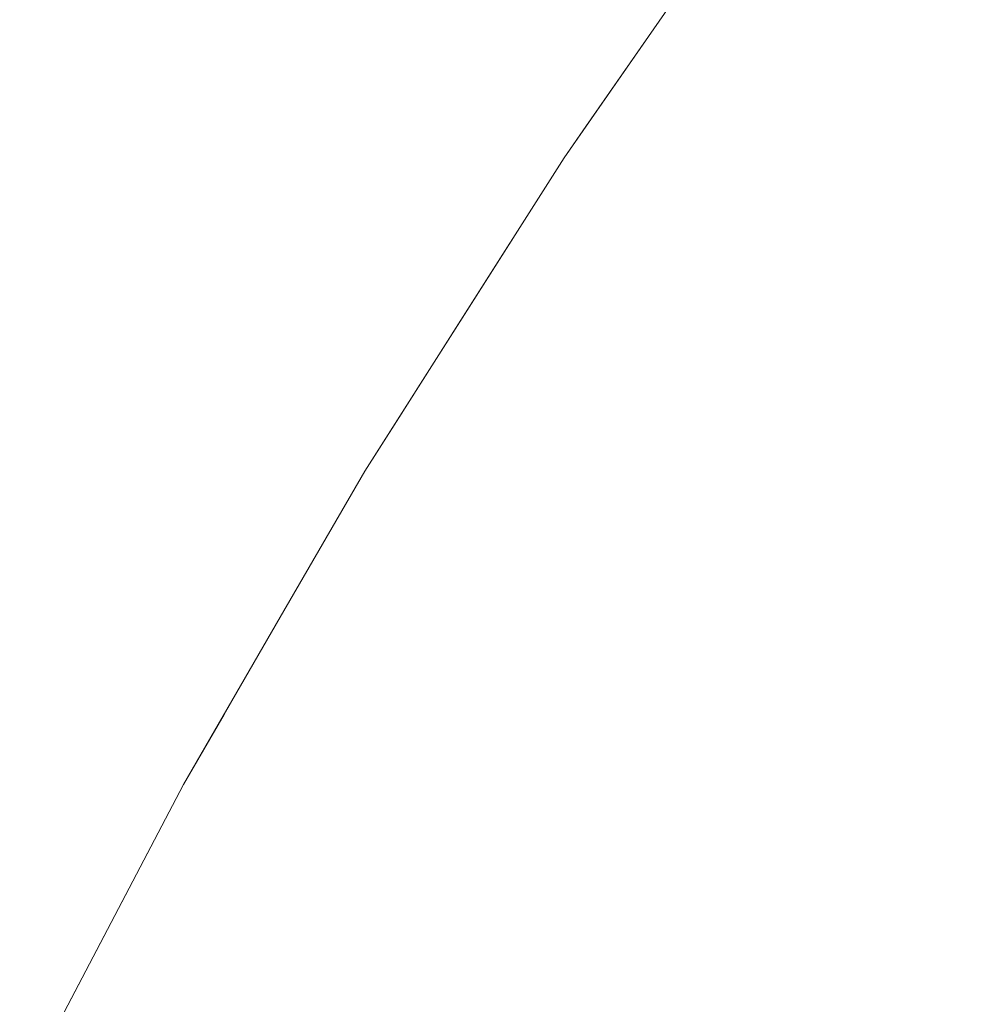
# Model space of a CAD drawing. Header units: centimetres. Extents: x -35.1 to 36.2, y 4.2 to 6.
# Tile 63 of 256: x -35.07815 to -35.06847, y 5.93602 to 5.94614. Entities that reach past the tile are written whole.
import ezdxf

# ---------------------------------------------------------------- set-up
doc = ezdxf.new("R2010")
doc.units = ezdxf.units.CM
doc.header["$LTSCALE"] = 2.54
doc.layers.add('Lucido design-1', color=7, linetype='Continuous')

# ---------------------------------------------------------------- blocks, each defined once
blk = doc.blocks.new('Gruppo-4-1')
at = {"color": 7, "linetype": 'Continuous', "lineweight": 9}
for points, invisible_edges in [([(-35.07032, 5.947937, -2276.92217), (-35.0702, 5.948076, -2276.923732), (-35.071638, 5.946049, -2276.923732)], 11), ([(-35.0702, 5.948076, -2276.923732), (-35.070157, 5.948059, -2276.925294), (-35.071595, 5.946033, -2276.925294), (-35.071638, 5.946049, -2276.923732)], 15), ([(-35.071522, 5.946005, -2276.926855), (-35.071595, 5.946033, -2276.925294), (-35.070157, 5.948059, -2276.925294), (-35.070085, 5.948029, -2276.926855)], 15), ([(-35.070085, 5.948029, -2276.926855), (-35.069985, 5.947989, -2276.928414), (-35.071421, 5.945966, -2276.928414), (-35.071522, 5.946005, -2276.926855)], 15), ([(-35.071291, 5.945915, -2276.929971), (-35.071421, 5.945966, -2276.928414), (-35.069985, 5.947989, -2276.928414), (-35.069857, 5.947936, -2276.929971)], 15), ([(-35.071638, 5.946049, -2276.923732), (-35.071637, 5.946044, -2276.92217), (-35.07032, 5.947937, -2276.92217)], 9), ([(-35.07032, 5.947937, -2276.32217), (-35.071637, 5.946044, -2276.32217), (-35.071595, 5.946033, -2276.319046), (-35.070886, 5.947045, -2276.319046)], 14), ([(-35.071637, 5.946044, -2276.32217), (-35.07032, 5.947937, -2276.32217), (-35.07032, 5.947937, -2276.92217), (-35.071637, 5.946044, -2276.92217)], 10), ([(-35.069857, 5.947936, -2276.929971), (-35.069699, 5.947872, -2276.931524), (-35.071131, 5.945854, -2276.931524), (-35.071291, 5.945915, -2276.929971)], 15), ([(-35.070944, 5.945782, -2276.933075), (-35.071131, 5.945854, -2276.931524), (-35.069699, 5.947872, -2276.931524), (-35.069514, 5.947797, -2276.933075)], 15), ([(-35.069514, 5.947797, -2276.933075), (-35.0693, 5.94771, -2276.934621), (-35.070728, 5.945698, -2276.934621), (-35.070944, 5.945782, -2276.933075)], 15), ([(-35.070483, 5.945604, -2276.936163), (-35.070728, 5.945698, -2276.934621), (-35.0693, 5.94771, -2276.934621), (-35.069059, 5.947611, -2276.936163)], 15), ([(-35.069059, 5.947611, -2276.936163), (-35.068789, 5.947501, -2276.9377), (-35.07021, 5.945499, -2276.9377), (-35.070483, 5.945604, -2276.936163)], 15), ([(-35.06991, 5.945383, -2276.939231), (-35.07021, 5.945499, -2276.9377), (-35.068789, 5.947501, -2276.9377), (-35.068492, 5.94738, -2276.939231)], 15), ([(-35.068492, 5.94738, -2276.939231), (-35.068168, 5.947248, -2276.940757), (-35.069581, 5.945256, -2276.940757), (-35.06991, 5.945383, -2276.939231)], 15), ([(-35.069225, 5.945119, -2276.942275), (-35.069581, 5.945256, -2276.940757), (-35.068168, 5.947248, -2276.940757), (-35.067816, 5.947105, -2276.942275)], 15), ([(-35.06815, 5.94596, -2276.300554), (-35.067438, 5.94695, -2276.300554), (-35.068168, 5.947248, -2276.303583), (-35.068885, 5.946252, -2276.303583)], 15), ([(-35.070886, 5.947045, -2276.319046), (-35.071595, 5.946033, -2276.319046), (-35.071421, 5.945966, -2276.315926), (-35.070713, 5.946977, -2276.315926)], 15), ([(-35.067816, 5.947105, -2276.942275), (-35.067438, 5.94695, -2276.943786), (-35.068842, 5.944971, -2276.943786), (-35.069225, 5.945119, -2276.942275)], 15), ([(-35.070713, 5.946977, -2276.315926), (-35.071421, 5.945966, -2276.315926), (-35.071131, 5.945854, -2276.312816), (-35.070426, 5.946863, -2276.312816)], 15), ([(-35.068432, 5.944813, -2276.94529), (-35.068842, 5.944971, -2276.943786), (-35.067438, 5.94695, -2276.943786), (-35.067032, 5.946785, -2276.94529)], 15), ([(-35.070426, 5.946863, -2276.312816), (-35.071131, 5.945854, -2276.312816), (-35.070728, 5.945698, -2276.309719), (-35.070024, 5.946703, -2276.309719)], 15), ([(-35.070024, 5.946703, -2276.309719), (-35.070728, 5.945698, -2276.309719), (-35.07021, 5.945499, -2276.30664), (-35.06951, 5.9465, -2276.30664)], 15), ([(-35.06951, 5.9465, -2276.30664), (-35.07021, 5.945499, -2276.30664), (-35.069581, 5.945256, -2276.303583), (-35.068885, 5.946252, -2276.303583)], 15), ([(-35.068885, 5.946252, -2276.303583), (-35.069581, 5.945256, -2276.303583), (-35.068842, 5.944971, -2276.300554), (-35.06815, 5.94596, -2276.300554)], 15), ([(-35.071638, 5.946049, -2276.923732), (-35.072995, 5.944027, -2276.923732), (-35.072559, 5.944717, -2276.92217)], 11), ([(-35.071638, 5.946049, -2276.923732), (-35.071595, 5.946033, -2276.925294), (-35.072951, 5.944011, -2276.925294), (-35.072995, 5.944027, -2276.923732)], 15), ([(-35.072878, 5.943984, -2276.926855), (-35.072951, 5.944011, -2276.925294), (-35.071595, 5.946033, -2276.925294), (-35.071522, 5.946005, -2276.926855)], 15), ([(-35.072559, 5.944717, -2276.92217), (-35.071637, 5.946044, -2276.92217), (-35.071638, 5.946049, -2276.923732)], 10), ([(-35.072335, 5.945039, -2276.32217), (-35.071637, 5.946044, -2276.32217), (-35.071637, 5.946044, -2276.92217), (-35.072559, 5.944717, -2276.92217)], 10), ([(-35.072283, 5.945021, -2276.319046), (-35.071595, 5.946033, -2276.319046), (-35.071637, 5.946044, -2276.32217), (-35.072335, 5.945039, -2276.32217)], 11), ([(-35.072108, 5.944955, -2276.315926), (-35.071421, 5.945966, -2276.315926), (-35.071595, 5.946033, -2276.319046), (-35.072283, 5.945021, -2276.319046)], 15), ([(-35.071522, 5.946005, -2276.926855), (-35.071421, 5.945966, -2276.928414), (-35.072775, 5.943947, -2276.928414), (-35.072878, 5.943984, -2276.926855)], 15), ([(-35.072644, 5.943899, -2276.929971), (-35.072775, 5.943947, -2276.928414), (-35.071421, 5.945966, -2276.928414), (-35.071291, 5.945915, -2276.929971)], 15), ([(-35.071817, 5.944846, -2276.312816), (-35.071131, 5.945854, -2276.312816), (-35.071421, 5.945966, -2276.315926), (-35.072108, 5.944955, -2276.315926)], 15), ([(-35.06815, 5.94596, -2276.300554), (-35.068842, 5.944971, -2276.300554), (-35.067995, 5.944644, -2276.297555), (-35.067308, 5.945626, -2276.297555)], 15), ([(-35.071291, 5.945915, -2276.929971), (-35.071131, 5.945854, -2276.931524), (-35.072483, 5.94384, -2276.931524), (-35.072644, 5.943899, -2276.929971)], 15), ([(-35.072293, 5.943771, -2276.933075), (-35.072483, 5.94384, -2276.931524), (-35.071131, 5.945854, -2276.931524), (-35.070944, 5.945782, -2276.933075)], 15), ([(-35.071411, 5.944694, -2276.309719), (-35.070728, 5.945698, -2276.309719), (-35.071131, 5.945854, -2276.312816), (-35.071817, 5.944846, -2276.312816)], 15), ([(-35.070944, 5.945782, -2276.933075), (-35.070728, 5.945698, -2276.934621), (-35.072074, 5.943691, -2276.934621), (-35.072293, 5.943771, -2276.933075)], 15), ([(-35.071827, 5.943601, -2276.936163), (-35.072074, 5.943691, -2276.934621), (-35.070728, 5.945698, -2276.934621), (-35.070483, 5.945604, -2276.936163)], 15), ([(-35.070891, 5.944499, -2276.30664), (-35.07021, 5.945499, -2276.30664), (-35.070728, 5.945698, -2276.309719), (-35.071411, 5.944694, -2276.309719)], 15), ([(-35.070483, 5.945604, -2276.936163), (-35.07021, 5.945499, -2276.9377), (-35.071551, 5.943501, -2276.9377), (-35.071827, 5.943601, -2276.936163)], 15), ([(-35.071247, 5.94339, -2276.939231), (-35.071551, 5.943501, -2276.9377), (-35.07021, 5.945499, -2276.9377), (-35.06991, 5.945383, -2276.939231)], 15), ([(-35.070258, 5.944262, -2276.303583), (-35.069581, 5.945256, -2276.303583), (-35.07021, 5.945499, -2276.30664), (-35.070891, 5.944499, -2276.30664)], 15), ([(-35.06991, 5.945383, -2276.939231), (-35.069581, 5.945256, -2276.940757), (-35.070915, 5.943269, -2276.940757), (-35.071247, 5.94339, -2276.939231)], 15), ([(-35.070555, 5.943137, -2276.942275), (-35.070915, 5.943269, -2276.940757), (-35.069581, 5.945256, -2276.940757), (-35.069225, 5.945119, -2276.942275)], 15), ([(-35.069514, 5.943983, -2276.300554), (-35.068842, 5.944971, -2276.300554), (-35.069581, 5.945256, -2276.303583), (-35.070258, 5.944262, -2276.303583)], 15), ([(-35.069225, 5.945119, -2276.942275), (-35.068842, 5.944971, -2276.943786), (-35.070167, 5.942996, -2276.943786), (-35.070555, 5.943137, -2276.942275)], 15), ([(-35.072335, 5.945039, -2276.32217), (-35.072559, 5.944717, -2276.32217), (-35.072951, 5.944011, -2276.319046), (-35.072283, 5.945021, -2276.319046)], 14), ([(-35.072283, 5.945021, -2276.319046), (-35.072951, 5.944011, -2276.319046), (-35.072775, 5.943947, -2276.315926), (-35.072108, 5.944955, -2276.315926)], 15), ([(-35.072559, 5.944717, -2276.92217), (-35.072559, 5.944717, -2276.32217), (-35.072335, 5.945039, -2276.32217)], 9), ([(-35.072108, 5.944955, -2276.315926), (-35.072775, 5.943947, -2276.315926), (-35.072483, 5.94384, -2276.312816), (-35.071817, 5.944846, -2276.312816)], 15), ([(-35.069752, 5.942845, -2276.94529), (-35.070167, 5.942996, -2276.943786), (-35.068842, 5.944971, -2276.943786), (-35.068432, 5.944813, -2276.94529)], 15), ([(-35.068662, 5.943664, -2276.297555), (-35.067995, 5.944644, -2276.297555), (-35.068842, 5.944971, -2276.300554), (-35.069514, 5.943983, -2276.300554)], 15), ([(-35.071817, 5.944846, -2276.312816), (-35.072483, 5.94384, -2276.312816), (-35.072074, 5.943691, -2276.309719), (-35.071411, 5.944694, -2276.309719)], 15), ([(-35.068432, 5.944813, -2276.94529), (-35.067995, 5.944644, -2276.946785), (-35.06931, 5.942684, -2276.946785), (-35.069752, 5.942845, -2276.94529)], 15), ([(-35.072559, 5.944717, -2276.92217), (-35.074604, 5.941498, -2276.92217), (-35.074604, 5.941498, -2276.32217), (-35.074279, 5.94201, -2276.32217)], 10), ([(-35.074273, 5.942011, -2276.923732), (-35.074604, 5.941498, -2276.92217), (-35.072559, 5.944717, -2276.92217), (-35.072995, 5.944027, -2276.923732)], 13), ([(-35.072559, 5.944717, -2276.92217), (-35.074279, 5.94201, -2276.32217), (-35.073642, 5.943012, -2276.32217)], 9), ([(-35.0736, 5.943002, -2276.319046), (-35.072951, 5.944011, -2276.319046), (-35.072559, 5.944717, -2276.32217), (-35.073642, 5.943012, -2276.32217)], 11), ([(-35.073642, 5.943012, -2276.32217), (-35.072559, 5.944717, -2276.32217), (-35.072559, 5.944717, -2276.92217)], 10), ([(-35.071411, 5.944694, -2276.309719), (-35.072074, 5.943691, -2276.309719), (-35.071551, 5.943501, -2276.30664), (-35.070891, 5.944499, -2276.30664)], 15), ([(-35.068842, 5.942513, -2276.948272), (-35.06931, 5.942684, -2276.946785), (-35.067995, 5.944644, -2276.946785), (-35.067531, 5.944466, -2276.948272)], 15), ([(-35.067704, 5.943304, -2276.29459), (-35.067042, 5.944277, -2276.29459), (-35.067995, 5.944644, -2276.297555), (-35.068662, 5.943664, -2276.297555)], 15), ([(-35.070891, 5.944499, -2276.30664), (-35.071551, 5.943501, -2276.30664), (-35.070915, 5.943269, -2276.303583), (-35.070258, 5.944262, -2276.303583)], 15), ([(-35.067531, 5.944466, -2276.948272), (-35.067042, 5.944277, -2276.94975), (-35.068346, 5.942333, -2276.94975), (-35.068842, 5.942513, -2276.948272)], 15), ([(-35.070258, 5.944262, -2276.303583), (-35.070915, 5.943269, -2276.303583), (-35.070167, 5.942996, -2276.300554), (-35.069514, 5.943983, -2276.300554)], 15), ([(-35.072995, 5.944027, -2276.923732), (-35.072951, 5.944011, -2276.925294), (-35.074229, 5.941995, -2276.925294), (-35.074273, 5.942011, -2276.923732)], 15), ([(-35.074155, 5.94197, -2276.926855), (-35.074229, 5.941995, -2276.925294), (-35.072951, 5.944011, -2276.925294), (-35.072878, 5.943984, -2276.926855)], 15), ([(-35.073423, 5.94294, -2276.315926), (-35.072775, 5.943947, -2276.315926), (-35.072951, 5.944011, -2276.319046), (-35.0736, 5.943002, -2276.319046)], 15), ([(-35.072878, 5.943984, -2276.926855), (-35.072775, 5.943947, -2276.928414), (-35.074051, 5.941934, -2276.928414), (-35.074155, 5.94197, -2276.926855)], 15), ([(-35.073918, 5.941888, -2276.929971), (-35.074051, 5.941934, -2276.928414), (-35.072775, 5.943947, -2276.928414), (-35.072644, 5.943899, -2276.929971)], 15), ([(-35.072644, 5.943899, -2276.929971), (-35.072483, 5.94384, -2276.931524), (-35.073755, 5.941832, -2276.931524), (-35.073918, 5.941888, -2276.929971)], 15), ([(-35.073129, 5.942835, -2276.312816), (-35.072483, 5.94384, -2276.312816), (-35.072775, 5.943947, -2276.315926), (-35.073423, 5.94294, -2276.315926)], 15), ([(-35.069514, 5.943983, -2276.300554), (-35.070167, 5.942996, -2276.300554), (-35.06931, 5.942684, -2276.297555), (-35.068662, 5.943664, -2276.297555)], 15), ([(-35.073563, 5.941766, -2276.933075), (-35.073755, 5.941832, -2276.931524), (-35.072483, 5.94384, -2276.931524), (-35.072293, 5.943771, -2276.933075)], 15), ([(-35.072718, 5.94269, -2276.309719), (-35.072074, 5.943691, -2276.309719), (-35.072483, 5.94384, -2276.312816), (-35.073129, 5.942835, -2276.312816)], 15), ([(-35.072293, 5.943771, -2276.933075), (-35.072074, 5.943691, -2276.934621), (-35.073342, 5.94169, -2276.934621), (-35.073563, 5.941766, -2276.933075)], 15), ([(-35.073092, 5.941604, -2276.936163), (-35.073342, 5.94169, -2276.934621), (-35.072074, 5.943691, -2276.934621), (-35.071827, 5.943601, -2276.936163)], 15), ([(-35.072192, 5.942504, -2276.30664), (-35.071551, 5.943501, -2276.30664), (-35.072074, 5.943691, -2276.309719), (-35.072718, 5.94269, -2276.309719)], 15), ([(-35.071827, 5.943601, -2276.936163), (-35.071551, 5.943501, -2276.9377), (-35.072814, 5.941509, -2276.9377), (-35.073092, 5.941604, -2276.936163)], 15), ([(-35.068662, 5.943664, -2276.297555), (-35.06931, 5.942684, -2276.297555), (-35.068346, 5.942333, -2276.29459), (-35.067704, 5.943304, -2276.29459)], 15), ([(-35.072506, 5.941403, -2276.939231), (-35.072814, 5.941509, -2276.9377), (-35.071551, 5.943501, -2276.9377), (-35.071247, 5.94339, -2276.939231)], 15), ([(-35.071552, 5.942277, -2276.303583), (-35.070915, 5.943269, -2276.303583), (-35.071551, 5.943501, -2276.30664), (-35.072192, 5.942504, -2276.30664)], 15), ([(-35.071247, 5.94339, -2276.939231), (-35.070915, 5.943269, -2276.940757), (-35.07217, 5.941287, -2276.940757), (-35.072506, 5.941403, -2276.939231)], 15), ([(-35.071807, 5.941162, -2276.942275), (-35.07217, 5.941287, -2276.940757), (-35.070915, 5.943269, -2276.940757), (-35.070555, 5.943137, -2276.942275)], 15), ([(-35.0708, 5.942011, -2276.300554), (-35.070167, 5.942996, -2276.300554), (-35.070915, 5.943269, -2276.303583), (-35.071552, 5.942277, -2276.303583)], 15), ([(-35.070555, 5.943137, -2276.942275), (-35.070167, 5.942996, -2276.943786), (-35.071415, 5.941027, -2276.943786), (-35.071807, 5.941162, -2276.942275)], 15), ([(-35.073642, 5.943012, -2276.32217), (-35.074279, 5.94201, -2276.32217), (-35.074229, 5.941995, -2276.319046), (-35.0736, 5.943002, -2276.319046)], 14), ([(-35.0736, 5.943002, -2276.319046), (-35.074229, 5.941995, -2276.319046), (-35.074051, 5.941934, -2276.315926), (-35.073423, 5.94294, -2276.315926)], 15), ([(-35.070995, 5.940883, -2276.94529), (-35.071415, 5.941027, -2276.943786), (-35.070167, 5.942996, -2276.943786), (-35.069752, 5.942845, -2276.94529)], 15), ([(-35.069939, 5.941706, -2276.297555), (-35.06931, 5.942684, -2276.297555), (-35.070167, 5.942996, -2276.300554), (-35.0708, 5.942011, -2276.300554)], 15), ([(-35.073423, 5.94294, -2276.315926), (-35.074051, 5.941934, -2276.315926), (-35.073755, 5.941832, -2276.312816), (-35.073129, 5.942835, -2276.312816)], 15), ([(-35.073129, 5.942835, -2276.312816), (-35.073755, 5.941832, -2276.312816), (-35.073342, 5.94169, -2276.309719), (-35.072718, 5.94269, -2276.309719)], 15), ([(-35.069752, 5.942845, -2276.94529), (-35.06931, 5.942684, -2276.946785), (-35.070549, 5.940729, -2276.946785), (-35.070995, 5.940883, -2276.94529)], 15), ([(-35.072718, 5.94269, -2276.309719), (-35.073342, 5.94169, -2276.309719), (-35.072814, 5.941509, -2276.30664), (-35.072192, 5.942504, -2276.30664)], 15), ([(-35.070075, 5.940567, -2276.948272), (-35.070549, 5.940729, -2276.946785), (-35.06931, 5.942684, -2276.946785), (-35.068842, 5.942513, -2276.948272)], 15), ([(-35.06897, 5.941363, -2276.29459), (-35.068346, 5.942333, -2276.29459), (-35.06931, 5.942684, -2276.297555), (-35.069939, 5.941706, -2276.297555)], 15), ([(-35.072192, 5.942504, -2276.30664), (-35.072814, 5.941509, -2276.30664), (-35.07217, 5.941287, -2276.303583), (-35.071552, 5.942277, -2276.303583)], 15), ([(-35.068842, 5.942513, -2276.948272), (-35.068346, 5.942333, -2276.94975), (-35.069575, 5.940394, -2276.94975), (-35.070075, 5.940567, -2276.948272)], 15), ([(-35.071552, 5.942277, -2276.303583), (-35.07217, 5.941287, -2276.303583), (-35.071415, 5.941027, -2276.300554), (-35.0708, 5.942011, -2276.300554)], 15), ([(-35.069048, 5.940213, -2276.951217), (-35.069575, 5.940394, -2276.94975), (-35.068346, 5.942333, -2276.94975), (-35.067825, 5.942143, -2276.951217)], 15), ([(-35.067896, 5.940983, -2276.291665), (-35.067279, 5.941944, -2276.291665), (-35.068346, 5.942333, -2276.29459), (-35.06897, 5.941363, -2276.29459)], 15), ([(-35.067825, 5.942143, -2276.951217), (-35.067279, 5.941944, -2276.952675), (-35.068496, 5.940023, -2276.952675), (-35.069048, 5.940213, -2276.951217)], 15), ([(-35.074604, 5.941498, -2276.92217), (-35.074273, 5.942011, -2276.923732), (-35.075474, 5.940002, -2276.923732)], 11), ([(-35.074273, 5.942011, -2276.923732), (-35.074229, 5.941995, -2276.925294), (-35.075429, 5.939988, -2276.925294), (-35.075474, 5.940002, -2276.923732)], 15), ([(-35.075354, 5.939964, -2276.926855), (-35.075429, 5.939988, -2276.925294), (-35.074229, 5.941995, -2276.925294), (-35.074155, 5.94197, -2276.926855)], 15), ([(-35.074838, 5.94099, -2276.319046), (-35.074229, 5.941995, -2276.319046), (-35.074279, 5.94201, -2276.32217), (-35.074604, 5.941498, -2276.32217)], 11), ([(-35.07466, 5.940931, -2276.315926), (-35.074051, 5.941934, -2276.315926), (-35.074229, 5.941995, -2276.319046), (-35.074838, 5.94099, -2276.319046)], 15), ([(-35.0708, 5.942011, -2276.300554), (-35.071415, 5.941027, -2276.300554), (-35.070549, 5.940729, -2276.297555), (-35.069939, 5.941706, -2276.297555)], 15), ([(-35.074155, 5.94197, -2276.926855), (-35.074051, 5.941934, -2276.928414), (-35.075249, 5.93993, -2276.928414), (-35.075354, 5.939964, -2276.926855)], 15), ([(-35.075115, 5.939886, -2276.929971), (-35.075249, 5.93993, -2276.928414), (-35.074051, 5.941934, -2276.928414), (-35.073918, 5.941888, -2276.929971)], 15), ([(-35.073918, 5.941888, -2276.929971), (-35.073755, 5.941832, -2276.931524), (-35.074951, 5.939833, -2276.931524), (-35.075115, 5.939886, -2276.929971)], 15), ([(-35.074362, 5.940831, -2276.312816), (-35.073755, 5.941832, -2276.312816), (-35.074051, 5.941934, -2276.315926), (-35.07466, 5.940931, -2276.315926)], 15), ([(-35.067918, 5.939824, -2276.954122), (-35.068496, 5.940023, -2276.952675), (-35.067279, 5.941944, -2276.952675), (-35.066707, 5.941735, -2276.954122)], 15), ([(-35.074757, 5.93977, -2276.933075), (-35.074951, 5.939833, -2276.931524), (-35.073755, 5.941832, -2276.931524), (-35.073563, 5.941766, -2276.933075)], 15), ([(-35.073947, 5.940693, -2276.309719), (-35.073342, 5.94169, -2276.309719), (-35.073755, 5.941832, -2276.312816), (-35.074362, 5.940831, -2276.312816)], 15), ([(-35.073563, 5.941766, -2276.933075), (-35.073342, 5.94169, -2276.934621), (-35.074534, 5.939698, -2276.934621), (-35.074757, 5.93977, -2276.933075)], 15), ([(-35.074281, 5.939616, -2276.936163), (-35.074534, 5.939698, -2276.934621), (-35.073342, 5.94169, -2276.934621), (-35.073092, 5.941604, -2276.936163)], 15), ([(-35.073416, 5.940515, -2276.30664), (-35.072814, 5.941509, -2276.30664), (-35.073342, 5.94169, -2276.309719), (-35.073947, 5.940693, -2276.309719)], 15), ([(-35.069939, 5.941706, -2276.297555), (-35.070549, 5.940729, -2276.297555), (-35.069575, 5.940394, -2276.29459), (-35.06897, 5.941363, -2276.29459)], 15), ([(-35.073092, 5.941604, -2276.936163), (-35.072814, 5.941509, -2276.9377), (-35.074, 5.939524, -2276.9377), (-35.074281, 5.939616, -2276.936163)], 15), ([(-35.075474, 5.940002, -2276.923732), (-35.075472, 5.939998, -2276.92217), (-35.074604, 5.941498, -2276.92217)], 9), ([(-35.074604, 5.941498, -2276.32217), (-35.075472, 5.939998, -2276.32217), (-35.075429, 5.939988, -2276.319046), (-35.074838, 5.94099, -2276.319046)], 14), ([(-35.075472, 5.939998, -2276.32217), (-35.074604, 5.941498, -2276.32217), (-35.074604, 5.941498, -2276.92217), (-35.075472, 5.939998, -2276.92217)], 10), ([(-35.073689, 5.939424, -2276.939231), (-35.074, 5.939524, -2276.9377), (-35.072814, 5.941509, -2276.9377), (-35.072506, 5.941403, -2276.939231)], 15), ([(-35.07277, 5.940299, -2276.303583), (-35.07217, 5.941287, -2276.303583), (-35.072814, 5.941509, -2276.30664), (-35.073416, 5.940515, -2276.30664)], 15), ([(-35.072506, 5.941403, -2276.939231), (-35.07217, 5.941287, -2276.940757), (-35.07335, 5.939314, -2276.940757), (-35.073689, 5.939424, -2276.939231)], 15), ([(-35.072983, 5.939195, -2276.942275), (-35.07335, 5.939314, -2276.940757), (-35.07217, 5.941287, -2276.940757), (-35.071807, 5.941162, -2276.942275)], 15), ([(-35.07201, 5.940046, -2276.300554), (-35.071415, 5.941027, -2276.300554), (-35.07217, 5.941287, -2276.303583), (-35.07277, 5.940299, -2276.303583)], 15), ([(-35.06897, 5.941363, -2276.29459), (-35.069575, 5.940394, -2276.29459), (-35.068496, 5.940023, -2276.291665), (-35.067896, 5.940983, -2276.291665)], 15), ([(-35.071807, 5.941162, -2276.942275), (-35.071415, 5.941027, -2276.943786), (-35.072587, 5.939066, -2276.943786), (-35.072983, 5.939195, -2276.942275)], 15), ([(-35.074838, 5.94099, -2276.319046), (-35.075429, 5.939988, -2276.319046), (-35.075249, 5.93993, -2276.315926), (-35.07466, 5.940931, -2276.315926)], 15), ([(-35.072164, 5.938929, -2276.94529), (-35.072587, 5.939066, -2276.943786), (-35.071415, 5.941027, -2276.943786), (-35.070995, 5.940883, -2276.94529)], 15), ([(-35.07114, 5.939755, -2276.297555), (-35.070549, 5.940729, -2276.297555), (-35.071415, 5.941027, -2276.300554), (-35.07201, 5.940046, -2276.300554)], 15), ([(-35.067896, 5.940983, -2276.291665), (-35.068496, 5.940023, -2276.291665), (-35.067314, 5.939617, -2276.288781), (-35.066721, 5.940566, -2276.288781)], 15), ([(-35.07466, 5.940931, -2276.315926), (-35.075249, 5.93993, -2276.315926), (-35.074951, 5.939833, -2276.312816), (-35.074362, 5.940831, -2276.312816)], 15), ([(-35.070995, 5.940883, -2276.94529), (-35.070549, 5.940729, -2276.946785), (-35.071713, 5.938783, -2276.946785), (-35.072164, 5.938929, -2276.94529)], 15), ([(-35.074362, 5.940831, -2276.312816), (-35.074951, 5.939833, -2276.312816), (-35.074534, 5.939698, -2276.309719), (-35.073947, 5.940693, -2276.309719)], 15), ([(-35.073947, 5.940693, -2276.309719), (-35.074534, 5.939698, -2276.309719), (-35.074, 5.939524, -2276.30664), (-35.073416, 5.940515, -2276.30664)], 15), ([(-35.071234, 5.938628, -2276.948272), (-35.071713, 5.938783, -2276.946785), (-35.070549, 5.940729, -2276.946785), (-35.070075, 5.940567, -2276.948272)], 15), ([(-35.070161, 5.939428, -2276.29459), (-35.069575, 5.940394, -2276.29459), (-35.070549, 5.940729, -2276.297555), (-35.07114, 5.939755, -2276.297555)], 15), ([(-35.070075, 5.940567, -2276.948272), (-35.069575, 5.940394, -2276.94975), (-35.070729, 5.938464, -2276.94975), (-35.071234, 5.938628, -2276.948272)], 15), ([(-35.073416, 5.940515, -2276.30664), (-35.074, 5.939524, -2276.30664), (-35.07335, 5.939314, -2276.303583), (-35.07277, 5.940299, -2276.303583)], 15), ([(-35.070197, 5.938291, -2276.951217), (-35.070729, 5.938464, -2276.94975), (-35.069575, 5.940394, -2276.94975), (-35.069048, 5.940213, -2276.951217)], 15), ([(-35.069077, 5.939066, -2276.291665), (-35.068496, 5.940023, -2276.291665), (-35.069575, 5.940394, -2276.29459), (-35.070161, 5.939428, -2276.29459)], 15), ([(-35.07277, 5.940299, -2276.303583), (-35.07335, 5.939314, -2276.303583), (-35.072587, 5.939066, -2276.300554), (-35.07201, 5.940046, -2276.300554)], 15), ([(-35.069048, 5.940213, -2276.951217), (-35.068496, 5.940023, -2276.952675), (-35.069639, 5.93811, -2276.952675), (-35.070197, 5.938291, -2276.951217)], 15), ([(-35.075474, 5.940002, -2276.923732), (-35.076599, 5.938004, -2276.923732), (-35.076465, 5.938281, -2276.92217)], 11), ([(-35.075474, 5.940002, -2276.923732), (-35.075429, 5.939988, -2276.925294), (-35.076554, 5.93799, -2276.925294), (-35.076599, 5.938004, -2276.923732)], 15), ([(-35.076478, 5.937967, -2276.926855), (-35.076554, 5.93799, -2276.925294), (-35.075429, 5.939988, -2276.925294), (-35.075354, 5.939964, -2276.926855)], 15), ([(-35.075354, 5.939964, -2276.926855), (-35.075249, 5.93993, -2276.928414), (-35.076373, 5.937935, -2276.928414), (-35.076478, 5.937967, -2276.926855)], 15), ([(-35.076465, 5.938281, -2276.92217), (-35.075472, 5.939998, -2276.92217), (-35.075474, 5.940002, -2276.923732)], 10), ([(-35.076049, 5.939, -2276.32217), (-35.075472, 5.939998, -2276.32217), (-35.075472, 5.939998, -2276.92217), (-35.076465, 5.938281, -2276.92217)], 10), ([(-35.076001, 5.938988, -2276.319046), (-35.075429, 5.939988, -2276.319046), (-35.075472, 5.939998, -2276.32217), (-35.076049, 5.939, -2276.32217)], 11), ([(-35.07582, 5.938931, -2276.315926), (-35.075249, 5.93993, -2276.315926), (-35.075429, 5.939988, -2276.319046), (-35.076001, 5.938988, -2276.319046)], 15), ([(-35.07201, 5.940046, -2276.300554), (-35.072587, 5.939066, -2276.300554), (-35.071713, 5.938783, -2276.297555), (-35.07114, 5.939755, -2276.297555)], 15), ([(-35.069055, 5.937921, -2276.954122), (-35.069639, 5.93811, -2276.952675), (-35.068496, 5.940023, -2276.952675), (-35.067918, 5.939824, -2276.954122)], 15), ([(-35.067889, 5.938669, -2276.288781), (-35.067314, 5.939617, -2276.288781), (-35.068496, 5.940023, -2276.291665), (-35.069077, 5.939066, -2276.291665)], 15), ([(-35.076237, 5.937893, -2276.929971), (-35.076373, 5.937935, -2276.928414), (-35.075249, 5.93993, -2276.928414), (-35.075115, 5.939886, -2276.929971)], 15), ([(-35.075115, 5.939886, -2276.929971), (-35.074951, 5.939833, -2276.931524), (-35.076071, 5.937843, -2276.931524), (-35.076237, 5.937893, -2276.929971)], 15), ([(-35.07552, 5.938836, -2276.312816), (-35.074951, 5.939833, -2276.312816), (-35.075249, 5.93993, -2276.315926), (-35.07582, 5.938931, -2276.315926)], 15), ([(-35.075876, 5.937783, -2276.933075), (-35.076071, 5.937843, -2276.931524), (-35.074951, 5.939833, -2276.931524), (-35.074757, 5.93977, -2276.933075)], 15), ([(-35.074757, 5.93977, -2276.933075), (-35.074534, 5.939698, -2276.934621), (-35.07565, 5.937714, -2276.934621), (-35.075876, 5.937783, -2276.933075)], 15), ([(-35.075101, 5.938705, -2276.309719), (-35.074534, 5.939698, -2276.309719), (-35.074951, 5.939833, -2276.312816), (-35.07552, 5.938836, -2276.312816)], 15), ([(-35.07114, 5.939755, -2276.297555), (-35.071713, 5.938783, -2276.297555), (-35.070729, 5.938464, -2276.29459), (-35.070161, 5.939428, -2276.29459)], 15), ([(-35.067918, 5.939824, -2276.954122), (-35.067314, 5.939617, -2276.955559), (-35.068446, 5.937724, -2276.955559), (-35.069055, 5.937921, -2276.954122)], 15), ([(-35.075396, 5.937637, -2276.936163), (-35.07565, 5.937714, -2276.934621), (-35.074534, 5.939698, -2276.934621), (-35.074281, 5.939616, -2276.936163)], 15), ([(-35.074565, 5.938536, -2276.30664), (-35.074, 5.939524, -2276.30664), (-35.074534, 5.939698, -2276.309719), (-35.075101, 5.938705, -2276.309719)], 15), ([(-35.074281, 5.939616, -2276.936163), (-35.074, 5.939524, -2276.9377), (-35.075112, 5.93755, -2276.9377), (-35.075396, 5.937637, -2276.936163)], 15), ([(-35.074798, 5.937454, -2276.939231), (-35.075112, 5.93755, -2276.9377), (-35.074, 5.939524, -2276.9377), (-35.073689, 5.939424, -2276.939231)], 15), ([(-35.073912, 5.938331, -2276.303583), (-35.07335, 5.939314, -2276.303583), (-35.074, 5.939524, -2276.30664), (-35.074565, 5.938536, -2276.30664)], 15), ([(-35.073689, 5.939424, -2276.939231), (-35.07335, 5.939314, -2276.940757), (-35.074456, 5.93735, -2276.940757), (-35.074798, 5.937454, -2276.939231)], 15), ([(-35.070161, 5.939428, -2276.29459), (-35.070729, 5.938464, -2276.29459), (-35.069639, 5.93811, -2276.291665), (-35.069077, 5.939066, -2276.291665)], 15), ([(-35.074085, 5.937237, -2276.942275), (-35.074456, 5.93735, -2276.940757), (-35.07335, 5.939314, -2276.940757), (-35.072983, 5.939195, -2276.942275)], 15), ([(-35.073146, 5.938089, -2276.300554), (-35.072587, 5.939066, -2276.300554), (-35.07335, 5.939314, -2276.303583), (-35.073912, 5.938331, -2276.303583)], 15), ([(-35.072983, 5.939195, -2276.942275), (-35.072587, 5.939066, -2276.943786), (-35.073686, 5.937115, -2276.943786), (-35.074085, 5.937237, -2276.942275)], 15), ([(-35.073259, 5.936984, -2276.94529), (-35.073686, 5.937115, -2276.943786), (-35.072587, 5.939066, -2276.943786), (-35.072164, 5.938929, -2276.94529)], 15), ([(-35.072267, 5.937813, -2276.297555), (-35.071713, 5.938783, -2276.297555), (-35.072587, 5.939066, -2276.300554), (-35.073146, 5.938089, -2276.300554)], 15), ([(-35.069077, 5.939066, -2276.291665), (-35.069639, 5.93811, -2276.291665), (-35.068446, 5.937724, -2276.288781), (-35.067889, 5.938669, -2276.288781)], 15), ([(-35.076049, 5.939, -2276.32217), (-35.076465, 5.938281, -2276.32217), (-35.076554, 5.93799, -2276.319046), (-35.076001, 5.938988, -2276.319046)], 14), ([(-35.076001, 5.938988, -2276.319046), (-35.076554, 5.93799, -2276.319046), (-35.076373, 5.937935, -2276.315926), (-35.07582, 5.938931, -2276.315926)], 15), ([(-35.076465, 5.938281, -2276.92217), (-35.076465, 5.938281, -2276.32217), (-35.076049, 5.939, -2276.32217)], 9), ([(-35.07582, 5.938931, -2276.315926), (-35.076373, 5.937935, -2276.315926), (-35.076071, 5.937843, -2276.312816), (-35.07552, 5.938836, -2276.312816)], 15), ([(-35.07552, 5.938836, -2276.312816), (-35.076071, 5.937843, -2276.312816), (-35.07565, 5.937714, -2276.309719), (-35.075101, 5.938705, -2276.309719)], 15), ([(-35.072164, 5.938929, -2276.94529), (-35.071713, 5.938783, -2276.946785), (-35.072804, 5.936846, -2276.946785), (-35.073259, 5.936984, -2276.94529)], 15), ([(-35.072321, 5.936698, -2276.948272), (-35.072804, 5.936846, -2276.946785), (-35.071713, 5.938783, -2276.946785), (-35.071234, 5.938628, -2276.948272)], 15), ([(-35.071279, 5.937502, -2276.29459), (-35.070729, 5.938464, -2276.29459), (-35.071713, 5.938783, -2276.297555), (-35.072267, 5.937813, -2276.297555)], 15), ([(-35.075101, 5.938705, -2276.309719), (-35.07565, 5.937714, -2276.309719), (-35.075112, 5.93755, -2276.30664), (-35.074565, 5.938536, -2276.30664)], 15), ([(-35.074565, 5.938536, -2276.30664), (-35.075112, 5.93755, -2276.30664), (-35.074456, 5.93735, -2276.303583), (-35.073912, 5.938331, -2276.303583)], 15), ([(-35.071234, 5.938628, -2276.948272), (-35.070729, 5.938464, -2276.94975), (-35.071811, 5.936543, -2276.94975), (-35.072321, 5.936698, -2276.948272)], 15), ([(-35.071274, 5.936379, -2276.951217), (-35.071811, 5.936543, -2276.94975), (-35.070729, 5.938464, -2276.94975), (-35.070197, 5.938291, -2276.951217)], 15), ([(-35.070184, 5.937157, -2276.291665), (-35.069639, 5.93811, -2276.291665), (-35.070729, 5.938464, -2276.29459), (-35.071279, 5.937502, -2276.29459)], 15), ([(-35.073912, 5.938331, -2276.303583), (-35.074456, 5.93735, -2276.303583), (-35.073686, 5.937115, -2276.300554), (-35.073146, 5.938089, -2276.300554)], 15), ([(-35.076465, 5.938281, -2276.92217), (-35.078148, 5.935068, -2276.92217), (-35.078148, 5.935068, -2276.32217), (-35.077653, 5.936014, -2276.32217)], 10), ([(-35.077651, 5.936017, -2276.923732), (-35.078148, 5.935068, -2276.92217), (-35.076465, 5.938281, -2276.92217), (-35.076599, 5.938004, -2276.923732)], 13), ([(-35.076465, 5.938281, -2276.92217), (-35.077653, 5.936014, -2276.32217), (-35.077133, 5.937005, -2276.32217)], 9), ([(-35.077089, 5.936995, -2276.319046), (-35.076554, 5.93799, -2276.319046), (-35.076465, 5.938281, -2276.32217), (-35.077133, 5.937005, -2276.32217)], 11), ([(-35.077133, 5.937005, -2276.32217), (-35.076465, 5.938281, -2276.32217), (-35.076465, 5.938281, -2276.92217)], 10), ([(-35.070197, 5.938291, -2276.951217), (-35.069639, 5.93811, -2276.952675), (-35.070711, 5.936207, -2276.952675), (-35.071274, 5.936379, -2276.951217)], 15), ([(-35.073146, 5.938089, -2276.300554), (-35.073686, 5.937115, -2276.300554), (-35.072804, 5.936846, -2276.297555), (-35.072267, 5.937813, -2276.297555)], 15), ([(-35.070122, 5.936027, -2276.954122), (-35.070711, 5.936207, -2276.952675), (-35.069639, 5.93811, -2276.952675), (-35.069055, 5.937921, -2276.954122)], 15), ([(-35.068985, 5.93678, -2276.288781), (-35.068446, 5.937724, -2276.288781), (-35.069639, 5.93811, -2276.291665), (-35.070184, 5.937157, -2276.291665)], 15), ([(-35.076599, 5.938004, -2276.923732), (-35.076554, 5.93799, -2276.925294), (-35.077606, 5.936004, -2276.925294), (-35.077651, 5.936017, -2276.923732)], 15), ([(-35.077529, 5.935982, -2276.926855), (-35.077606, 5.936004, -2276.925294), (-35.076554, 5.93799, -2276.925294), (-35.076478, 5.937967, -2276.926855)], 15), ([(-35.076478, 5.937967, -2276.926855), (-35.076373, 5.937935, -2276.928414), (-35.077423, 5.935951, -2276.928414), (-35.077529, 5.935982, -2276.926855)], 15), ([(-35.077286, 5.935912, -2276.929971), (-35.077423, 5.935951, -2276.928414), (-35.076373, 5.937935, -2276.928414), (-35.076237, 5.937893, -2276.929971)], 15), ([(-35.076907, 5.936941, -2276.315926), (-35.076373, 5.937935, -2276.315926), (-35.076554, 5.93799, -2276.319046), (-35.077089, 5.936995, -2276.319046)], 15), ([(-35.076604, 5.936852, -2276.312816), (-35.076071, 5.937843, -2276.312816), (-35.076373, 5.937935, -2276.315926), (-35.076907, 5.936941, -2276.315926)], 15), ([(-35.076237, 5.937893, -2276.929971), (-35.076071, 5.937843, -2276.931524), (-35.077119, 5.935864, -2276.931524), (-35.077286, 5.935912, -2276.929971)], 15), ([(-35.076922, 5.935807, -2276.933075), (-35.077119, 5.935864, -2276.931524), (-35.076071, 5.937843, -2276.931524), (-35.075876, 5.937783, -2276.933075)], 15), ([(-35.076181, 5.936727, -2276.309719), (-35.07565, 5.937714, -2276.309719), (-35.076071, 5.937843, -2276.312816), (-35.076604, 5.936852, -2276.312816)], 15), ([(-35.069055, 5.937921, -2276.954122), (-35.068446, 5.937724, -2276.955559), (-35.069507, 5.935839, -2276.955559), (-35.070122, 5.936027, -2276.954122)], 15), ([(-35.075876, 5.937783, -2276.933075), (-35.07565, 5.937714, -2276.934621), (-35.076695, 5.935742, -2276.934621), (-35.076922, 5.935807, -2276.933075)], 15), ([(-35.072267, 5.937813, -2276.297555), (-35.072804, 5.936846, -2276.297555), (-35.071811, 5.936543, -2276.29459), (-35.071279, 5.937502, -2276.29459)], 15), ([(-35.068867, 5.935644, -2276.956983), (-35.069507, 5.935839, -2276.955559), (-35.068446, 5.937724, -2276.955559), (-35.067812, 5.937518, -2276.956983)], 15), ([(-35.067686, 5.936371, -2276.285944), (-35.067153, 5.937304, -2276.285944), (-35.068446, 5.937724, -2276.288781), (-35.068985, 5.93678, -2276.288781)], 15), ([(-35.076438, 5.935669, -2276.936163), (-35.076695, 5.935742, -2276.934621), (-35.07565, 5.937714, -2276.934621), (-35.075396, 5.937637, -2276.936163)], 15), ([(-35.075396, 5.937637, -2276.936163), (-35.075112, 5.93755, -2276.9377), (-35.076151, 5.935587, -2276.9377), (-35.076438, 5.935669, -2276.936163)], 15), ([(-35.07564, 5.936567, -2276.30664), (-35.075112, 5.93755, -2276.30664), (-35.07565, 5.937714, -2276.309719), (-35.076181, 5.936727, -2276.309719)], 15), ([(-35.075835, 5.935496, -2276.939231), (-35.076151, 5.935587, -2276.9377), (-35.075112, 5.93755, -2276.9377), (-35.074798, 5.937454, -2276.939231)], 15), ([(-35.074982, 5.936372, -2276.303583), (-35.074456, 5.93735, -2276.303583), (-35.075112, 5.93755, -2276.30664), (-35.07564, 5.936567, -2276.30664)], 15), ([(-35.074798, 5.937454, -2276.939231), (-35.074456, 5.93735, -2276.940757), (-35.07549, 5.935397, -2276.940757), (-35.075835, 5.935496, -2276.939231)], 15), ([(-35.071279, 5.937502, -2276.29459), (-35.071811, 5.936543, -2276.29459), (-35.070711, 5.936207, -2276.291665), (-35.070184, 5.937157, -2276.291665)], 15), ([(-35.067812, 5.937518, -2276.956983), (-35.067153, 5.937304, -2276.958396), (-35.068202, 5.935441, -2276.958396), (-35.068867, 5.935644, -2276.956983)], 15), ([(-35.075116, 5.93529, -2276.942275), (-35.07549, 5.935397, -2276.940757), (-35.074456, 5.93735, -2276.940757), (-35.074085, 5.937237, -2276.942275)], 15), ([(-35.074209, 5.936143, -2276.300554), (-35.073686, 5.937115, -2276.300554), (-35.074456, 5.93735, -2276.303583), (-35.074982, 5.936372, -2276.303583)], 15), ([(-35.074085, 5.937237, -2276.942275), (-35.073686, 5.937115, -2276.943786), (-35.074714, 5.935174, -2276.943786), (-35.075116, 5.93529, -2276.942275)], 15), ([(-35.070184, 5.937157, -2276.291665), (-35.070711, 5.936207, -2276.291665), (-35.069507, 5.935839, -2276.288781), (-35.068985, 5.93678, -2276.288781)], 15), ([(-35.074283, 5.935051, -2276.94529), (-35.074714, 5.935174, -2276.943786), (-35.073686, 5.937115, -2276.943786), (-35.073259, 5.936984, -2276.94529)], 15), ([(-35.073322, 5.935881, -2276.297555), (-35.072804, 5.936846, -2276.297555), (-35.073686, 5.937115, -2276.300554), (-35.074209, 5.936143, -2276.300554)], 15), ([(-35.077133, 5.937005, -2276.32217), (-35.077653, 5.936014, -2276.32217), (-35.077606, 5.936004, -2276.319046), (-35.077089, 5.936995, -2276.319046)], 14), ([(-35.077089, 5.936995, -2276.319046), (-35.077606, 5.936004, -2276.319046), (-35.077423, 5.935951, -2276.315926), (-35.076907, 5.936941, -2276.315926)], 15), ([(-35.076907, 5.936941, -2276.315926), (-35.077423, 5.935951, -2276.315926), (-35.077119, 5.935864, -2276.312816), (-35.076604, 5.936852, -2276.312816)], 15), ([(-35.073259, 5.936984, -2276.94529), (-35.072804, 5.936846, -2276.946785), (-35.073824, 5.934919, -2276.946785), (-35.074283, 5.935051, -2276.94529)], 15), ([(-35.076604, 5.936852, -2276.312816), (-35.077119, 5.935864, -2276.312816), (-35.076695, 5.935742, -2276.309719), (-35.076181, 5.936727, -2276.309719)], 15), ([(-35.073337, 5.93478, -2276.948272), (-35.073824, 5.934919, -2276.946785), (-35.072804, 5.936846, -2276.946785), (-35.072321, 5.936698, -2276.948272)], 15), ([(-35.072325, 5.935586, -2276.29459), (-35.071811, 5.936543, -2276.29459), (-35.072804, 5.936846, -2276.297555), (-35.073322, 5.935881, -2276.297555)], 15), ([(-35.076181, 5.936727, -2276.309719), (-35.076695, 5.935742, -2276.309719), (-35.076151, 5.935587, -2276.30664), (-35.07564, 5.936567, -2276.30664)], 15), ([(-35.068985, 5.93678, -2276.288781), (-35.069507, 5.935839, -2276.288781), (-35.068202, 5.935441, -2276.285944), (-35.067686, 5.936371, -2276.285944)], 15), ([(-35.072321, 5.936698, -2276.948272), (-35.071811, 5.936543, -2276.94975), (-35.072823, 5.934632, -2276.94975), (-35.073337, 5.93478, -2276.948272)], 15), ([(-35.07564, 5.936567, -2276.30664), (-35.076151, 5.935587, -2276.30664), (-35.07549, 5.935397, -2276.303583), (-35.074982, 5.936372, -2276.303583)], 15), ([(-35.072281, 5.934477, -2276.951217), (-35.072823, 5.934632, -2276.94975), (-35.071811, 5.936543, -2276.94975), (-35.071274, 5.936379, -2276.951217)], 15), ([(-35.071221, 5.935259, -2276.291665), (-35.070711, 5.936207, -2276.291665), (-35.071811, 5.936543, -2276.29459), (-35.072325, 5.935586, -2276.29459)], 15), ([(-35.074982, 5.936372, -2276.303583), (-35.07549, 5.935397, -2276.303583), (-35.074714, 5.935174, -2276.300554), (-35.074209, 5.936143, -2276.300554)], 15), ([(-35.071274, 5.936379, -2276.951217), (-35.070711, 5.936207, -2276.952675), (-35.071713, 5.934314, -2276.952675), (-35.072281, 5.934477, -2276.951217)], 15), ([(-35.071119, 5.934144, -2276.954122), (-35.071713, 5.934314, -2276.952675), (-35.070711, 5.936207, -2276.952675), (-35.070122, 5.936027, -2276.954122)], 15), ([(-35.070012, 5.934901, -2276.288781), (-35.069507, 5.935839, -2276.288781), (-35.070711, 5.936207, -2276.291665), (-35.071221, 5.935259, -2276.291665)], 15), ([(-35.074209, 5.936143, -2276.300554), (-35.074714, 5.935174, -2276.300554), (-35.073824, 5.934919, -2276.297555), (-35.073322, 5.935881, -2276.297555)], 15), ([(-35.070122, 5.936027, -2276.954122), (-35.069507, 5.935839, -2276.955559), (-35.070499, 5.933966, -2276.955559), (-35.071119, 5.934144, -2276.954122)], 15)]:
    blk.add_3dface(points, dxfattribs=dict(at, invisible_edges=invisible_edges))

msp = doc.modelspace()

# ---------------------------------------------------------------- block references
at = {"layer": 'Lucido design-1', "color": 7}
msp.add_blockref('Gruppo-4-1', (0, 0), dxfattribs=at)

doc.saveas('drawing.dxf')
